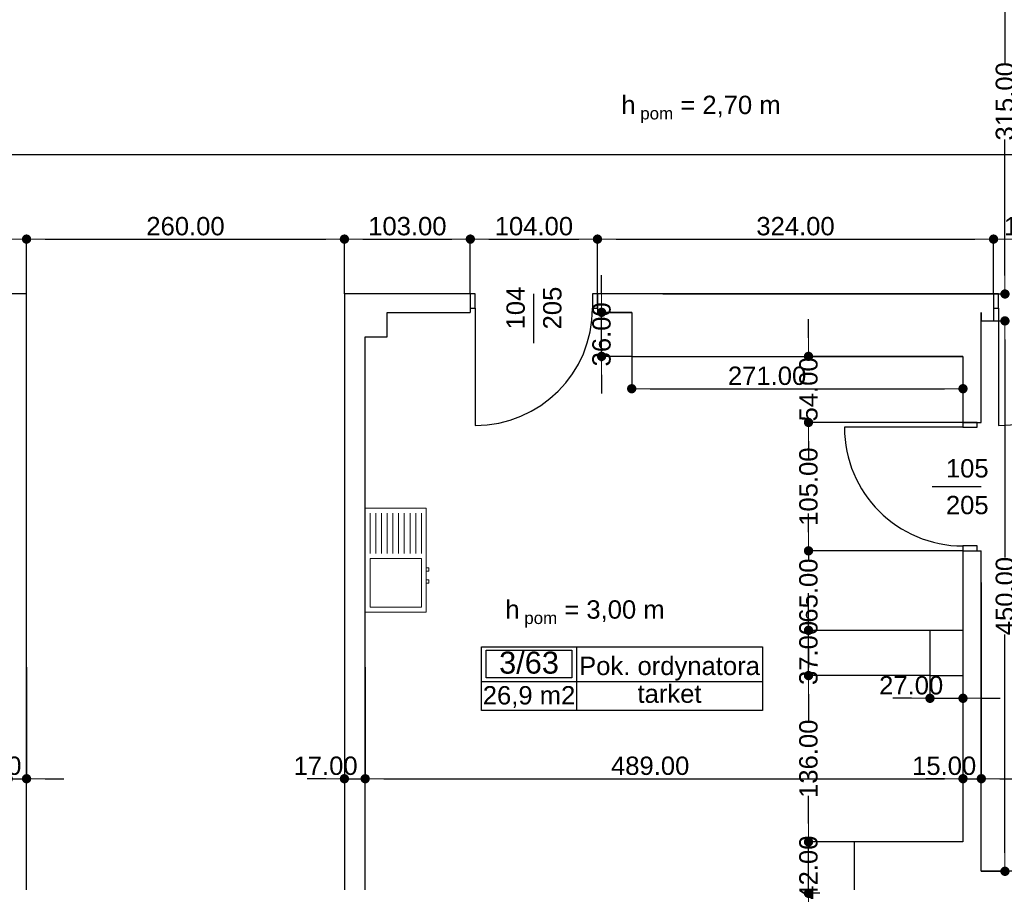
# Model space of a CAD drawing. Header units: millimetres. Extents: x -175445 to -20415, y -559200 to 231527.
# Tile 188 of 256: x -109677 to -101623, y -112577 to -105524. Entities that reach past the tile are written whole.
import ezdxf
from ezdxf.enums import TextEntityAlignment as Align

# ---------------------------------------------------------------- set-up
doc = ezdxf.new("R2010")
doc.units = ezdxf.units.MM
doc.header["$MEASUREMENT"] = 0
for name, color, linetype in [('Drzwi', 7, 'Continuous'), ('Obiekt', 7, 'Continuous'), ('Płaszczyzna odcinająca', 7, 'Continuous'), ('Strefa', 7, 'Continuous'), ('Słup', 7, 'Continuous'), ('Tekst', 7, 'Continuous'), ('Wymiary', 63, 'Continuous'), ('Ściana', 7, 'Continuous')]:
    doc.layers.add(name, color=color, linetype=linetype)
doc.styles.add('Arial', font='txt')
doc.styles.add('Times new roman', font='txt')
doc.dimstyles.new('GENERATED_STYLE__1', dxfattribs={"dimtxt": 150, "dimasz": 152, "dimexe": 0.18, "dimexo": 0, "dimgap": 0.09, "dimtad": 1, "dimtih": 1, "dimtoh": 1, "dimlfac": 0.1, "dimzin": 0, "dimdsep": 46, "dimtxsty": 'Arial', "dimblk": 'ARROWHEAD_11', "dimblk1": 'ARROWHEAD_11', "dimblk2": 'ARROWHEAD_11', "dimcen": 0.09, "dimclrd": 114, "dimclre": 114, "dimclrt": 114, "dimazin": 0, "dimtfac": 1, "dimtdec": 4, "dimtmove": 0, "dimatfit": 3, "dimfxl": 1, "dimtolj": 1, "dimtzin": 0, "dimarcsym": 0})
doc.dimstyles.new('GENERATED_STYLE__3', dxfattribs={"dimtxt": 150, "dimasz": 152, "dimexe": 0.18, "dimexo": 0, "dimgap": 0.09, "dimtad": 1, "dimlfac": 0.1, "dimzin": 0, "dimdsep": 46, "dimtxsty": 'Arial', "dimblk": 'ARROWHEAD_11', "dimblk1": 'ARROWHEAD_11', "dimblk2": 'ARROWHEAD_11', "dimcen": 0.09, "dimclrd": 114, "dimclre": 114, "dimclrt": 114, "dimazin": 0, "dimtfac": 1, "dimtdec": 4, "dimtmove": 2, "dimatfit": 3, "dimfxl": 1, "dimtolj": 1, "dimtzin": 0, "dimarcsym": 0})
doc.dimstyles.new('GENERATED_STYLE__4', dxfattribs={"dimtxt": 150, "dimasz": 152, "dimexe": 0.18, "dimexo": 0, "dimgap": 0.09, "dimtad": 1, "dimtih": 1, "dimtoh": 1, "dimlfac": 0.1, "dimzin": 0, "dimdsep": 46, "dimtxsty": 'Arial', "dimblk": 'ARROWHEAD_11', "dimblk1": 'ARROWHEAD_11', "dimblk2": 'ARROWHEAD_11', "dimcen": 0.09, "dimclrd": 114, "dimclre": 114, "dimclrt": 114, "dimazin": 0, "dimtfac": 1, "dimtdec": 4, "dimtmove": 2, "dimatfit": 3, "dimfxl": 1, "dimtolj": 1, "dimtzin": 0, "dimarcsym": 0})

# ---------------------------------------------------------------- blocks, each defined once
blk = doc.blocks.new('Pok. ordynatora_3_63_65', base_point=(-99428.2, 17980.3))
at = {"layer": 'Strefa'}
for p, q in [((-100207.2, 18263.2), (-97909, 18263.2)), ((-100207.2, 17744.6), (-100207.2, 18263.2)), ((-100168.3, 18237.3), (-99467.2, 18237.3)), ((-100168.3, 18011), (-100168.3, 18237.3)), ((-99467.2, 18237.3), (-99467.2, 18011)), ((-99428.2, 18263.2), (-99428.2, 17744.6)), ((-97909, 18263.2), (-97909, 17744.6)), ((-100207.2, 17980.3), (-97909, 17980.3)), ((-99467.2, 18011), (-100168.3, 18011)), ((-97909, 17744.6), (-100207.2, 17744.6))]:
    blk.add_line(p, q, dxfattribs=at)
at = {"layer": 'Strefa', "style": 'Arial'}
for tag, height, p in [('ROOM_NUMBER', 180, (-99817.7, 18135.3)), ('ROOM_NAME', 150, (-98668.6, 18108.7)), ('floor_f', 150, (-98668.6, 17881.7)), ('ROOM_CALC_AREA', 150, (-99817.7, 17868.3))]:
    blk.add_attdef(tag, text='', height=height, dxfattribs=at).set_placement(p, align=Align.MIDDLE_CENTER)
blk = doc.blocks.new('ARROWHEAD_11')
at = {"color": 0, "linetype": 'Continuous', "lineweight": 0}
blk.add_line((0, 0), (-1, 0), dxfattribs=at)
at = {"color": 0, "linetype": 'Continuous', "lineweight": 0, "const_width": 0.25, "flags": 128}
blk.add_lwpolyline([(-0.125, 0, 1), (0.125, 0, 1)], format="xyb", close=True, dxfattribs=at)
blk = doc.blocks.new('*D3254')
at = {"layer": 'Defpoints', "color": 0}
for p in [(-103224.4, -112246.6), (-102850.7, -112246.6), (-102850.7, -112666.6)]:
    blk.add_point(p, dxfattribs=at)
at = {"layer": 'Wymiary', "color": 114, "lineweight": -2}
for p, q in [((-103224.4, -112094.6), (-103224.4, -111942.6)), ((-102850.7, -112246.6), (-103224.6, -112246.6)), ((-103224.4, -112666.6), (-103224.4, -112246.6)), ((-102850.7, -112666.6), (-103224.6, -112666.6)), ((-103224.4, -112818.6), (-103224.4, -112970.6))]:
    blk.add_line(p, q, dxfattribs=at)
at = {"layer": 'Wymiary', "color": 114, "lineweight": -2, "xscale": 152, "yscale": 152, "zscale": 152}
for p, rotation in [((-103224.4, -112246.6), 270), ((-103224.4, -112666.6), 90)]:
    blk.add_blockref('ARROWHEAD_11', p, dxfattribs=dict(at, rotation=rotation))
at = {"layer": 'Wymiary', "color": 114, "lineweight": 13, "insert": (-103224.4, -112456.6), "char_height": 150, "attachment_point": 5, "rotation": 90, "style": 'Arial'}
blk.add_mtext('\\A1;42.00', dxfattribs=at)
blk = doc.blocks.new('*D3255')
at = {"layer": 'Defpoints', "color": 0}
for p in [(-103224.4, -110886.6), (-102230.7, -110886.6), (-102850.7, -112246.6)]:
    blk.add_point(p, dxfattribs=at)
at = {"layer": 'Wymiary', "color": 114, "lineweight": -2}
for p, q in [((-102230.7, -110886.6), (-103224.6, -110886.6)), ((-103224.4, -111038.6), (-103224.4, -111262.5)), ((-103224.4, -112094.6), (-103224.4, -111870.7)), ((-102850.7, -112246.6), (-103224.6, -112246.6))]:
    blk.add_line(p, q, dxfattribs=at)
at = {"layer": 'Wymiary', "color": 114, "lineweight": -2, "xscale": 152, "yscale": 152, "zscale": 152}
for p, rotation in [((-103224.4, -110886.6), 90), ((-103224.4, -112246.6), 270)]:
    blk.add_blockref('ARROWHEAD_11', p, dxfattribs=dict(at, rotation=rotation))
at = {"layer": 'Wymiary', "color": 114, "lineweight": 13, "insert": (-103224.4, -111566.6), "char_height": 150, "attachment_point": 5, "rotation": 90, "style": 'Arial'}
blk.add_mtext('\\A1;136.00', dxfattribs=at)
blk = doc.blocks.new('*D3256')
at = {"layer": 'Defpoints', "color": 0}
for p in [(-103224.4, -110516.6), (-102230.7, -110516.6), (-102230.7, -110886.6)]:
    blk.add_point(p, dxfattribs=at)
at = {"layer": 'Wymiary', "color": 114, "lineweight": -2}
for p, q in [((-103224.4, -110364.6), (-103224.4, -110212.6)), ((-102230.7, -110516.6), (-103224.6, -110516.6)), ((-103224.4, -110886.6), (-103224.4, -110516.6)), ((-102230.7, -110886.6), (-103224.6, -110886.6)), ((-103224.4, -111038.6), (-103224.4, -111190.6))]:
    blk.add_line(p, q, dxfattribs=at)
at = {"layer": 'Wymiary', "color": 114, "lineweight": -2, "xscale": 152, "yscale": 152, "zscale": 152}
for p, rotation in [((-103224.4, -110516.6), 270), ((-103224.4, -110886.6), 90)]:
    blk.add_blockref('ARROWHEAD_11', p, dxfattribs=dict(at, rotation=rotation))
at = {"layer": 'Wymiary', "color": 114, "lineweight": 13, "insert": (-103224.4, -110701.6), "char_height": 150, "attachment_point": 5, "rotation": 90, "style": 'Arial'}
blk.add_mtext('\\A1;37.00', dxfattribs=at)
blk = doc.blocks.new('*D3257')
at = {"layer": 'Defpoints', "color": 0}
for p in [(-103224.4, -109866.6), (-101960.7, -109866.6), (-102230.7, -110516.6)]:
    blk.add_point(p, dxfattribs=at)
at = {"layer": 'Wymiary', "color": 114, "lineweight": -2}
for p, q in [((-103224.4, -109714.6), (-103224.4, -109562.6)), ((-101960.7, -109866.6), (-103224.6, -109866.6)), ((-103224.4, -109866.6), (-103224.4, -109938.3)), ((-103224.4, -110516.6), (-103224.4, -110444.9)), ((-102230.7, -110516.6), (-103224.6, -110516.6)), ((-103224.4, -110668.6), (-103224.4, -110820.6))]:
    blk.add_line(p, q, dxfattribs=at)
at = {"layer": 'Wymiary', "color": 114, "lineweight": -2, "xscale": 152, "yscale": 152, "zscale": 152}
for p, rotation in [((-103224.4, -109866.6), 270), ((-103224.4, -110516.6), 90)]:
    blk.add_blockref('ARROWHEAD_11', p, dxfattribs=dict(at, rotation=rotation))
at = {"layer": 'Wymiary', "color": 114, "lineweight": 13, "insert": (-103224.4, -110191.6), "char_height": 150, "attachment_point": 5, "rotation": 90, "style": 'Arial'}
blk.add_mtext('\\A1;65.00', dxfattribs=at)
blk = doc.blocks.new('*D3258')
at = {"layer": 'Defpoints', "color": 0}
for p in [(-103224.4, -108816.6), (-101960.7, -108816.6), (-101960.7, -109866.6)]:
    blk.add_point(p, dxfattribs=at)
at = {"layer": 'Wymiary', "color": 114, "lineweight": -2}
for p, q in [((-101960.7, -108816.6), (-103224.6, -108816.6)), ((-103224.4, -108968.6), (-103224.4, -109037.5)), ((-103224.4, -109714.6), (-103224.4, -109645.7)), ((-101960.7, -109866.6), (-103224.6, -109866.6))]:
    blk.add_line(p, q, dxfattribs=at)
at = {"layer": 'Wymiary', "color": 114, "lineweight": -2, "xscale": 152, "yscale": 152, "zscale": 152}
for p, rotation in [((-103224.4, -108816.6), 90), ((-103224.4, -109866.6), 270)]:
    blk.add_blockref('ARROWHEAD_11', p, dxfattribs=dict(at, rotation=rotation))
at = {"layer": 'Wymiary', "color": 114, "lineweight": 13, "insert": (-103224.4, -109341.6), "char_height": 150, "attachment_point": 5, "rotation": 90, "style": 'Arial'}
blk.add_mtext('\\A1;105.00', dxfattribs=at)
blk = doc.blocks.new('*D3259')
at = {"layer": 'Defpoints', "color": 0}
for p in [(-103224.4, -108276.6), (-101960.7, -108276.6), (-101960.7, -108816.6)]:
    blk.add_point(p, dxfattribs=at)
at = {"layer": 'Wymiary', "color": 114, "lineweight": -2}
for p, q in [((-103224.4, -108124.6), (-103224.4, -107972.6)), ((-101960.7, -108276.6), (-103224.6, -108276.6)), ((-103224.4, -108276.6), (-103224.4, -108293.7)), ((-103224.4, -108816.6), (-103224.4, -108799.5)), ((-101960.7, -108816.6), (-103224.6, -108816.6)), ((-103224.4, -108968.6), (-103224.4, -109120.6))]:
    blk.add_line(p, q, dxfattribs=at)
at = {"layer": 'Wymiary', "color": 114, "lineweight": -2, "xscale": 152, "yscale": 152, "zscale": 152}
for p, rotation in [((-103224.4, -108276.6), 270), ((-103224.4, -108816.6), 90)]:
    blk.add_blockref('ARROWHEAD_11', p, dxfattribs=dict(at, rotation=rotation))
at = {"layer": 'Wymiary', "color": 114, "lineweight": 13, "insert": (-103224.4, -108546.6), "char_height": 150, "attachment_point": 5, "rotation": 90, "style": 'Arial'}
blk.add_mtext('\\A1;54.00', dxfattribs=at)
blk = doc.blocks.new('*D3261')
at = {"layer": 'Defpoints', "color": 0}
for p in [(-104917, -107916.6), (-104670.7, -107916.6), (-104670.7, -108276.6)]:
    blk.add_point(p, dxfattribs=at)
at = {"layer": 'Wymiary', "color": 114, "lineweight": -2}
for p, q in [((-104917, -107764.6), (-104917, -107612.6)), ((-104670.7, -107916.6), (-104917.1, -107916.6)), ((-104917, -108276.6), (-104917, -107916.6)), ((-104670.7, -108276.6), (-104917.1, -108276.6)), ((-104917, -108428.6), (-104917, -108580.6))]:
    blk.add_line(p, q, dxfattribs=at)
at = {"layer": 'Wymiary', "color": 114, "lineweight": -2, "xscale": 152, "yscale": 152, "zscale": 152}
for p, rotation in [((-104917, -107916.6), 270), ((-104917, -108276.6), 90)]:
    blk.add_blockref('ARROWHEAD_11', p, dxfattribs=dict(at, rotation=rotation))
at = {"layer": 'Wymiary', "color": 114, "lineweight": 13, "insert": (-104917, -108096.6), "char_height": 150, "attachment_point": 5, "rotation": 90, "style": 'Arial'}
blk.add_mtext('\\A1;36.00', dxfattribs=at)
blk = doc.blocks.new('*D3262')
at = {"layer": 'Defpoints', "color": 0}
for p in [(-104670.7, -108276.6), (-101960.7, -108276.6), (-101960.7, -108541.2)]:
    blk.add_point(p, dxfattribs=at)
at = {"layer": 'Wymiary', "color": 114, "lineweight": -2}
for p, q in [((-104670.7, -108276.6), (-104670.7, -108541.4)), ((-101960.7, -108276.6), (-101960.7, -108541.4)), ((-104518.7, -108541.2), (-102112.7, -108541.2))]:
    blk.add_line(p, q, dxfattribs=at)
at = {"layer": 'Wymiary', "color": 114, "lineweight": -2, "xscale": 152, "yscale": 152, "zscale": 152, "rotation": 180}
blk.add_blockref('ARROWHEAD_11', (-104670.7, -108541.2), dxfattribs=at)
at = {"layer": 'Wymiary', "color": 114, "lineweight": -2, "xscale": 152, "yscale": 152, "zscale": 152}
blk.add_blockref('ARROWHEAD_11', (-101960.7, -108541.2), dxfattribs=at)
at = {"layer": 'Wymiary', "color": 114, "lineweight": 13, "insert": (-103563.2, -108436.2), "char_height": 150, "attachment_point": 5, "style": 'Arial'}
blk.add_mtext('\\A1;271.00', dxfattribs=at)
blk = doc.blocks.new('*D3263')
at = {"layer": 'Defpoints', "color": 0}
for p in [(-102230.7, -110886.6), (-101960.7, -110886.6), (-101960.7, -111072)]:
    blk.add_point(p, dxfattribs=at)
at = {"layer": 'Wymiary', "color": 114, "lineweight": -2}
for p, q in [((-102230.7, -110886.6), (-102230.7, -111072.2)), ((-101960.7, -110886.6), (-101960.7, -111072.2)), ((-102382.7, -111072), (-102534.7, -111072)), ((-102230.7, -111072), (-101960.7, -111072)), ((-101808.7, -111072), (-101656.7, -111072))]:
    blk.add_line(p, q, dxfattribs=at)
at = {"layer": 'Wymiary', "color": 114, "lineweight": -2, "xscale": 152, "yscale": 152, "zscale": 152}
blk.add_blockref('ARROWHEAD_11', (-102230.7, -111072), dxfattribs=at)
at = {"layer": 'Wymiary', "color": 114, "lineweight": -2, "xscale": 152, "yscale": 152, "zscale": 152, "rotation": 180}
blk.add_blockref('ARROWHEAD_11', (-101960.7, -111072), dxfattribs=at)
at = {"layer": 'Wymiary', "color": 114, "lineweight": 13, "insert": (-102384.6, -110967), "char_height": 150, "attachment_point": 5, "style": 'Arial'}
blk.add_mtext('\\A1;27.00', dxfattribs=at)
blk = doc.blocks.new('*D3266')
at = {"layer": 'Defpoints', "color": 0}
for p in [(-101710.7, -107986.6), (-101617.4, -107986.6), (-101810.7, -112486.6)]:
    blk.add_point(p, dxfattribs=at)
at = {"layer": 'Wymiary', "color": 114, "lineweight": -2}
for p, q in [((-101710.7, -107986.6), (-101617.2, -107986.6)), ((-101617.4, -108138.6), (-101617.4, -109922.4)), ((-101617.4, -112334.6), (-101617.4, -110550.8)), ((-101810.7, -112486.6), (-101617.2, -112486.6))]:
    blk.add_line(p, q, dxfattribs=at)
at = {"layer": 'Wymiary', "color": 114, "lineweight": -2, "xscale": 152, "yscale": 152, "zscale": 152}
for p, rotation in [((-101617.4, -107986.6), 90), ((-101617.4, -112486.6), 270)]:
    blk.add_blockref('ARROWHEAD_11', p, dxfattribs=dict(at, rotation=rotation))
at = {"layer": 'Wymiary', "color": 114, "lineweight": 13, "insert": (-101617.4, -110236.6), "char_height": 150, "attachment_point": 5, "rotation": 90, "style": 'Arial'}
blk.add_mtext('\\A1;450.00', dxfattribs=at)
blk = doc.blocks.new('*D3355')
at = {"layer": 'Defpoints', "color": 0}
for p in [(-103050.7, -104616.6), (-101617.4, -104616.6), (-104415.7, -107766.6)]:
    blk.add_point(p, dxfattribs=at)
at = {"layer": 'Wymiary', "color": 114, "lineweight": -2}
for p, q in [((-103050.7, -104616.6), (-101617.2, -104616.6)), ((-101617.4, -104768.6), (-101617.4, -105880.5)), ((-101617.4, -107614.6), (-101617.4, -106502.7)), ((-104415.7, -107766.6), (-101617.2, -107766.6))]:
    blk.add_line(p, q, dxfattribs=at)
at = {"layer": 'Wymiary', "color": 114, "lineweight": -2, "xscale": 152, "yscale": 152, "zscale": 152}
for p, rotation in [((-101617.4, -104616.6), 90), ((-101617.4, -107766.6), 270)]:
    blk.add_blockref('ARROWHEAD_11', p, dxfattribs=dict(at, rotation=rotation))
at = {"layer": 'Wymiary', "color": 114, "lineweight": 13, "insert": (-101617.4, -106191.6), "char_height": 150, "attachment_point": 5, "rotation": 90, "style": 'Arial'}
blk.add_mtext('\\A1;315.00', dxfattribs=at)
blk = doc.blocks.new('*D3789')
at = {"layer": 'Defpoints', "color": 0}
for p in [(-109620.7, -107317.9), (-113480.7, -107766.6), (-109620.7, -107766.6)]:
    blk.add_point(p, dxfattribs=at)
at = {"layer": 'Wymiary', "color": 114, "lineweight": -2}
for p, q in [((-113480.7, -107766.6), (-113480.7, -107317.7)), ((-113328.7, -107317.9), (-109772.7, -107317.9)), ((-109620.7, -107766.6), (-109620.7, -107317.7))]:
    blk.add_line(p, q, dxfattribs=at)
at = {"layer": 'Wymiary', "color": 114, "lineweight": -2, "xscale": 152, "yscale": 152, "zscale": 152, "rotation": 180}
blk.add_blockref('ARROWHEAD_11', (-113480.7, -107317.9), dxfattribs=at)
at = {"layer": 'Wymiary', "color": 114, "lineweight": -2, "xscale": 152, "yscale": 152, "zscale": 152}
blk.add_blockref('ARROWHEAD_11', (-109620.7, -107317.9), dxfattribs=at)
at = {"layer": 'Wymiary', "color": 114, "lineweight": 13, "insert": (-111550.7, -107212.9), "char_height": 150, "attachment_point": 5, "style": 'Arial'}
blk.add_mtext('\\A1;386.00', dxfattribs=at)
blk = doc.blocks.new('*D3790')
at = {"layer": 'Defpoints', "color": 0}
for p in [(-107020.7, -107317.9), (-109620.7, -107766.6), (-107020.7, -107766.6)]:
    blk.add_point(p, dxfattribs=at)
at = {"layer": 'Wymiary', "color": 114, "lineweight": -2}
for p, q in [((-109620.7, -107766.6), (-109620.7, -107317.7)), ((-109468.7, -107317.9), (-107172.7, -107317.9)), ((-107020.7, -107766.6), (-107020.7, -107317.7))]:
    blk.add_line(p, q, dxfattribs=at)
at = {"layer": 'Wymiary', "color": 114, "lineweight": -2, "xscale": 152, "yscale": 152, "zscale": 152, "rotation": 180}
blk.add_blockref('ARROWHEAD_11', (-109620.7, -107317.9), dxfattribs=at)
at = {"layer": 'Wymiary', "color": 114, "lineweight": -2, "xscale": 152, "yscale": 152, "zscale": 152}
blk.add_blockref('ARROWHEAD_11', (-107020.7, -107317.9), dxfattribs=at)
at = {"layer": 'Wymiary', "color": 114, "lineweight": 13, "insert": (-108320.7, -107212.9), "char_height": 150, "attachment_point": 5, "style": 'Arial'}
blk.add_mtext('\\A1;260.00', dxfattribs=at)
blk = doc.blocks.new('*D3791')
at = {"layer": 'Defpoints', "color": 0}
for p in [(-105990.7, -107317.9), (-107020.7, -107766.6), (-105990.7, -107766.6)]:
    blk.add_point(p, dxfattribs=at)
at = {"layer": 'Wymiary', "color": 114, "lineweight": -2}
for p, q in [((-107020.7, -107766.6), (-107020.7, -107317.7)), ((-106868.7, -107317.9), (-106142.7, -107317.9)), ((-105990.7, -107766.6), (-105990.7, -107317.7))]:
    blk.add_line(p, q, dxfattribs=at)
at = {"layer": 'Wymiary', "color": 114, "lineweight": -2, "xscale": 152, "yscale": 152, "zscale": 152, "rotation": 180}
blk.add_blockref('ARROWHEAD_11', (-107020.7, -107317.9), dxfattribs=at)
at = {"layer": 'Wymiary', "color": 114, "lineweight": -2, "xscale": 152, "yscale": 152, "zscale": 152}
blk.add_blockref('ARROWHEAD_11', (-105990.7, -107317.9), dxfattribs=at)
at = {"layer": 'Wymiary', "color": 114, "lineweight": 13, "insert": (-106505.7, -107212.9), "char_height": 150, "attachment_point": 5, "style": 'Arial'}
blk.add_mtext('\\A1;103.00', dxfattribs=at)
blk = doc.blocks.new('*D3792')
at = {"layer": 'Defpoints', "color": 0}
for p in [(-104950.7, -107317.9), (-105990.7, -107766.6), (-104950.7, -107766.6)]:
    blk.add_point(p, dxfattribs=at)
at = {"layer": 'Wymiary', "color": 114, "lineweight": -2}
for p, q in [((-105990.7, -107766.6), (-105990.7, -107317.7)), ((-105838.7, -107317.9), (-105102.7, -107317.9)), ((-104950.7, -107766.6), (-104950.7, -107317.7))]:
    blk.add_line(p, q, dxfattribs=at)
at = {"layer": 'Wymiary', "color": 114, "lineweight": -2, "xscale": 152, "yscale": 152, "zscale": 152, "rotation": 180}
blk.add_blockref('ARROWHEAD_11', (-105990.7, -107317.9), dxfattribs=at)
at = {"layer": 'Wymiary', "color": 114, "lineweight": -2, "xscale": 152, "yscale": 152, "zscale": 152}
blk.add_blockref('ARROWHEAD_11', (-104950.7, -107317.9), dxfattribs=at)
at = {"layer": 'Wymiary', "color": 114, "lineweight": 13, "insert": (-105470.7, -107212.9), "char_height": 150, "attachment_point": 5, "style": 'Arial'}
blk.add_mtext('\\A1;104.00', dxfattribs=at)
blk = doc.blocks.new('*D3793')
at = {"layer": 'Defpoints', "color": 0}
for p in [(-101710.7, -107317.9), (-104950.7, -107766.6), (-101710.7, -107766.6)]:
    blk.add_point(p, dxfattribs=at)
at = {"layer": 'Wymiary', "color": 114, "lineweight": -2}
for p, q in [((-104950.7, -107766.6), (-104950.7, -107317.7)), ((-104798.7, -107317.9), (-101862.7, -107317.9)), ((-101710.7, -107766.6), (-101710.7, -107317.7))]:
    blk.add_line(p, q, dxfattribs=at)
at = {"layer": 'Wymiary', "color": 114, "lineweight": -2, "xscale": 152, "yscale": 152, "zscale": 152, "rotation": 180}
blk.add_blockref('ARROWHEAD_11', (-104950.7, -107317.9), dxfattribs=at)
at = {"layer": 'Wymiary', "color": 114, "lineweight": -2, "xscale": 152, "yscale": 152, "zscale": 152}
blk.add_blockref('ARROWHEAD_11', (-101710.7, -107317.9), dxfattribs=at)
at = {"layer": 'Wymiary', "color": 114, "lineweight": 13, "insert": (-103330.7, -107212.9), "char_height": 150, "attachment_point": 5, "style": 'Arial'}
blk.add_mtext('\\A1;324.00', dxfattribs=at)
blk = doc.blocks.new('*D3794')
at = {"layer": 'Defpoints', "color": 0}
for p in [(-100670.7, -107317.9), (-101710.7, -107766.6), (-100670.7, -107766.6)]:
    blk.add_point(p, dxfattribs=at)
at = {"layer": 'Wymiary', "color": 114, "lineweight": -2}
for p, q in [((-101710.7, -107766.6), (-101710.7, -107317.7)), ((-101558.7, -107317.9), (-100822.7, -107317.9)), ((-100670.7, -107766.6), (-100670.7, -107317.7))]:
    blk.add_line(p, q, dxfattribs=at)
at = {"layer": 'Wymiary', "color": 114, "lineweight": -2, "xscale": 152, "yscale": 152, "zscale": 152, "rotation": 180}
blk.add_blockref('ARROWHEAD_11', (-101710.7, -107317.9), dxfattribs=at)
at = {"layer": 'Wymiary', "color": 114, "lineweight": -2, "xscale": 152, "yscale": 152, "zscale": 152}
blk.add_blockref('ARROWHEAD_11', (-100670.7, -107317.9), dxfattribs=at)
at = {"layer": 'Wymiary', "color": 114, "lineweight": 13, "insert": (-101304.6, -107212.9), "char_height": 150, "attachment_point": 5, "style": 'Arial'}
blk.add_mtext('\\A1;104.00', dxfattribs=at)
blk = doc.blocks.new('*D3840')
at = {"layer": 'Defpoints', "color": 0}
for p in [(-109770.7, -110816.6), (-109620.7, -110816.6), (-109620.7, -111729.7)]:
    blk.add_point(p, dxfattribs=at)
at = {"layer": 'Wymiary', "color": 114, "lineweight": -2}
for p, q in [((-109770.7, -110816.6), (-109770.7, -111729.9)), ((-109620.7, -110816.6), (-109620.7, -111729.9)), ((-109922.7, -111729.7), (-110074.7, -111729.7)), ((-109770.7, -111729.7), (-109620.7, -111729.7)), ((-109468.7, -111729.7), (-109316.7, -111729.7))]:
    blk.add_line(p, q, dxfattribs=at)
at = {"layer": 'Wymiary', "color": 114, "lineweight": -2, "xscale": 152, "yscale": 152, "zscale": 152}
blk.add_blockref('ARROWHEAD_11', (-109770.7, -111729.7), dxfattribs=at)
at = {"layer": 'Wymiary', "color": 114, "lineweight": -2, "xscale": 152, "yscale": 152, "zscale": 152, "rotation": 180}
blk.add_blockref('ARROWHEAD_11', (-109620.7, -111729.7), dxfattribs=at)
at = {"layer": 'Wymiary', "color": 114, "lineweight": 13, "insert": (-109924.6, -111624.7), "char_height": 150, "attachment_point": 5, "style": 'Arial'}
blk.add_mtext('\\A1;15.00', dxfattribs=at)
blk = doc.blocks.new('*D3844')
at = {"layer": 'Defpoints', "color": 0}
for p in [(-107020.7, -110816.6), (-106850.7, -110816.6), (-106850.7, -111729.7)]:
    blk.add_point(p, dxfattribs=at)
at = {"layer": 'Wymiary', "color": 114, "lineweight": -2}
for p, q in [((-107020.7, -110816.6), (-107020.7, -111729.9)), ((-106850.7, -110816.6), (-106850.7, -111729.9)), ((-107172.7, -111729.7), (-107324.7, -111729.7)), ((-107020.7, -111729.7), (-106850.7, -111729.7)), ((-106698.7, -111729.7), (-106546.7, -111729.7))]:
    blk.add_line(p, q, dxfattribs=at)
at = {"layer": 'Wymiary', "color": 114, "lineweight": -2, "xscale": 152, "yscale": 152, "zscale": 152}
blk.add_blockref('ARROWHEAD_11', (-107020.7, -111729.7), dxfattribs=at)
at = {"layer": 'Wymiary', "color": 114, "lineweight": -2, "xscale": 152, "yscale": 152, "zscale": 152, "rotation": 180}
blk.add_blockref('ARROWHEAD_11', (-106850.7, -111729.7), dxfattribs=at)
at = {"layer": 'Wymiary', "color": 114, "lineweight": 13, "insert": (-107174.6, -111624.7), "char_height": 150, "attachment_point": 5, "style": 'Arial'}
blk.add_mtext('\\A1;17.00', dxfattribs=at)
blk = doc.blocks.new('*D3845')
at = {"layer": 'Defpoints', "color": 0}
for p in [(-101960.7, -110126.6), (-106850.7, -110816.6), (-101960.7, -111729.7)]:
    blk.add_point(p, dxfattribs=at)
at = {"layer": 'Wymiary', "color": 114, "lineweight": -2}
for p, q in [((-101960.7, -110126.6), (-101960.7, -111729.9)), ((-106850.7, -110816.6), (-106850.7, -111729.9)), ((-106698.7, -111729.7), (-102112.7, -111729.7))]:
    blk.add_line(p, q, dxfattribs=at)
at = {"layer": 'Wymiary', "color": 114, "lineweight": -2, "xscale": 152, "yscale": 152, "zscale": 152, "rotation": 180}
blk.add_blockref('ARROWHEAD_11', (-106850.7, -111729.7), dxfattribs=at)
at = {"layer": 'Wymiary', "color": 114, "lineweight": -2, "xscale": 152, "yscale": 152, "zscale": 152}
blk.add_blockref('ARROWHEAD_11', (-101960.7, -111729.7), dxfattribs=at)
at = {"layer": 'Wymiary', "color": 114, "lineweight": 13, "insert": (-104519.6, -111624.7), "char_height": 150, "attachment_point": 5, "style": 'Arial'}
blk.add_mtext('\\A1;489.00', dxfattribs=at)
blk = doc.blocks.new('*D3846')
at = {"layer": 'Defpoints', "color": 0}
for p in [(-101960.7, -110126.6), (-101810.7, -110126.6), (-101810.7, -111729.7)]:
    blk.add_point(p, dxfattribs=at)
at = {"layer": 'Wymiary', "color": 114, "lineweight": -2}
for p, q in [((-101960.7, -110126.6), (-101960.7, -111729.9)), ((-101810.7, -110126.6), (-101810.7, -111729.9)), ((-102112.7, -111729.7), (-102264.7, -111729.7)), ((-101960.7, -111729.7), (-101810.7, -111729.7)), ((-101658.7, -111729.7), (-101506.7, -111729.7))]:
    blk.add_line(p, q, dxfattribs=at)
at = {"layer": 'Wymiary', "color": 114, "lineweight": -2, "xscale": 152, "yscale": 152, "zscale": 152}
blk.add_blockref('ARROWHEAD_11', (-101960.7, -111729.7), dxfattribs=at)
at = {"layer": 'Wymiary', "color": 114, "lineweight": -2, "xscale": 152, "yscale": 152, "zscale": 152, "rotation": 180}
blk.add_blockref('ARROWHEAD_11', (-101810.7, -111729.7), dxfattribs=at)
at = {"layer": 'Wymiary', "color": 114, "lineweight": 13, "insert": (-102114.6, -111624.7), "char_height": 150, "attachment_point": 5, "style": 'Arial'}
blk.add_mtext('\\A1;15.00', dxfattribs=at)
blk = doc.blocks.new('*D3847')
at = {"layer": 'Defpoints', "color": 0}
for p in [(-101810.7, -110126.6), (-99210.7, -110556.6), (-99210.7, -111729.7)]:
    blk.add_point(p, dxfattribs=at)
at = {"layer": 'Wymiary', "color": 114, "lineweight": -2}
for p, q in [((-101810.7, -110126.6), (-101810.7, -111729.9)), ((-99210.7, -110556.6), (-99210.7, -111729.9)), ((-101658.7, -111729.7), (-99362.7, -111729.7))]:
    blk.add_line(p, q, dxfattribs=at)
at = {"layer": 'Wymiary', "color": 114, "lineweight": -2, "xscale": 152, "yscale": 152, "zscale": 152, "rotation": 180}
blk.add_blockref('ARROWHEAD_11', (-101810.7, -111729.7), dxfattribs=at)
at = {"layer": 'Wymiary', "color": 114, "lineweight": -2, "xscale": 152, "yscale": 152, "zscale": 152}
blk.add_blockref('ARROWHEAD_11', (-99210.7, -111729.7), dxfattribs=at)
at = {"layer": 'Wymiary', "color": 114, "lineweight": 13, "insert": (-100510.7, -111624.7), "char_height": 150, "attachment_point": 5, "style": 'Arial'}
blk.add_mtext('\\A1;260.00', dxfattribs=at)
blk = doc.blocks.new('*D3912')
at = {"layer": 'Defpoints', "color": 0}
for p in [(-73250.7, -108356.6), (-147240.7, -114276.4), (-73250.7, -116369.7)]:
    blk.add_point(p, dxfattribs=at)
at = {"layer": 'Wymiary', "color": 114, "lineweight": -2}
for p, q in [((-73250.7, -108356.6), (-73250.7, -116369.9)), ((-147240.7, -114276.4), (-147240.7, -116369.9)), ((-147088.7, -116369.7), (-73402.7, -116369.7))]:
    blk.add_line(p, q, dxfattribs=at)
at = {"layer": 'Wymiary', "color": 114, "lineweight": -2, "xscale": 152, "yscale": 152, "zscale": 152, "rotation": 180}
blk.add_blockref('ARROWHEAD_11', (-147240.7, -116369.7), dxfattribs=at)
at = {"layer": 'Wymiary', "color": 114, "lineweight": -2, "xscale": 152, "yscale": 152, "zscale": 152}
blk.add_blockref('ARROWHEAD_11', (-73250.7, -116369.7), dxfattribs=at)
at = {"layer": 'Wymiary', "color": 114, "lineweight": 13, "insert": (-110245.7, -116264.7), "char_height": 150, "attachment_point": 5, "style": 'Arial'}
blk.add_mtext('\\A1;7399.00', dxfattribs=at)

msp = doc.modelspace()

# ---------------------------------------------------------------- linework, layer by layer
at = {"layer": 'Drzwi'}
for p, q in [((-105950.722, -107766.604), (-105990.722, -107766.604)), ((-105990.722, -107766.604), (-105990.722, -107881.604)), ((-105990.722, -107766.604), (-105990.722, -107881.604)), ((-105950.722, -107881.604), (-105950.722, -107766.604)), ((-104950.722, -107766.604), (-104990.722, -107766.604)), ((-104990.722, -107766.604), (-104990.722, -107881.604)), ((-104950.722, -107881.604), (-104950.722, -107766.604)), ((-104950.722, -107766.604), (-104950.722, -107881.604)), ((-101670.722, -107766.604), (-101710.722, -107766.604)), ((-101710.722, -107766.604), (-101710.722, -107881.604)), ((-101710.722, -107766.604), (-101710.722, -107881.604)), ((-101670.722, -107881.604), (-101670.722, -107766.604)), ((-105990.722, -107881.604), (-105950.722, -107881.604)), ((-105950.722, -107881.604), (-105950.722, -108841.604)), ((-104990.722, -107881.604), (-104950.722, -107881.604)), ((-101710.722, -107881.604), (-101670.722, -107881.604)), ((-101670.722, -107881.604), (-101670.722, -108841.604)), ((-101960.722, -108856.604), (-102930.722, -108856.604)), ((-101960.722, -108816.604), (-101960.722, -108856.604)), ((-101845.722, -108816.604), (-101960.722, -108816.604)), ((-101960.722, -108816.604), (-101845.722, -108816.604)), ((-101960.722, -108856.604), (-101845.722, -108856.604)), ((-101845.722, -108856.604), (-101845.722, -108816.604)), ((-101845.722, -109826.604), (-101960.722, -109826.604)), ((-101960.722, -109826.604), (-101960.722, -109866.604)), ((-101845.722, -109866.604), (-101845.722, -109826.604)), ((-101960.722, -109866.604), (-101845.722, -109866.604)), ((-101960.722, -109866.604), (-101845.722, -109866.604))]:
    msp.add_line(p, q, dxfattribs=at)
for centre, radius, start, end in [((-105950.722, -107881.604), 960, 270, 0), ((-101670.722, -107881.604), 960, 270, 0), ((-101960.722, -108856.604), 970, 180, 270)]:
    msp.add_arc(centre, radius, start, end, dxfattribs=at)
at = {"layer": 'Obiekt'}
for p, q in [((-105470.722, -108167.983), (-105470.722, -107766.604)), ((-102212.1, -109341.604), (-101810.722, -109341.604))]:
    msp.add_line(p, q, dxfattribs=at)
at = {"layer": 'Obiekt', "color": 8, "lineweight": 5}
for p, q in [((-106850.722, -109518.482), (-106350.722, -109518.482)), ((-106850.722, -110368.482), (-106850.722, -109518.482)), ((-106350.722, -109518.482), (-106350.722, -109943.482)), ((-106810.722, -109888.482), (-106810.722, -109558.482)), ((-106764.055, -109888.482), (-106764.055, -109558.482)), ((-106717.389, -109888.482), (-106717.389, -109558.482)), ((-106670.722, -109888.482), (-106670.722, -109558.482)), ((-106624.055, -109888.482), (-106624.055, -109558.482)), ((-106577.389, -109888.482), (-106577.389, -109558.482)), ((-106530.722, -109888.482), (-106530.722, -109558.482)), ((-106484.055, -109888.482), (-106484.055, -109558.482)), ((-106437.389, -109888.482), (-106437.389, -109558.482)), ((-106390.722, -109888.482), (-106390.722, -109558.482)), ((-106810.722, -110328.482), (-106810.722, -109928.482)), ((-106810.722, -109928.482), (-106390.722, -109928.482)), ((-106390.722, -109928.482), (-106390.722, -110128.482)), ((-106350.722, -109943.482), (-106350.722, -110368.482)), ((-106350.722, -110004.982), (-106330.722, -110004.982)), ((-106350.722, -110031.982), (-106350.722, -110004.982)), ((-106330.722, -110004.982), (-106330.722, -110031.982)), ((-106330.722, -110031.982), (-106350.722, -110031.982)), ((-106390.722, -110128.482), (-106390.722, -110328.482)), ((-106350.722, -110104.982), (-106330.722, -110104.982)), ((-106350.722, -110131.982), (-106350.722, -110104.982)), ((-106330.722, -110131.982), (-106350.722, -110131.982)), ((-106330.722, -110104.982), (-106330.722, -110131.982)), ((-106390.722, -110328.482), (-106810.722, -110328.482)), ((-106350.722, -110368.482), (-106850.722, -110368.482))]:
    msp.add_line(p, q, dxfattribs=at)
at = {"layer": 'Płaszczyzna odcinająca'}
msp.add_line((-72997.99, -106628.897), (-170770.681, -106628.897), dxfattribs=at)
at = {"layer": 'Słup'}
for p, q in [((-106670.722, -108116.604), (-106670.722, -107916.604)), ((-104670.722, -107916.604), (-104670.722, -108276.604)), ((-106850.722, -108116.604), (-106670.722, -108116.604)), ((-104670.722, -108276.604), (-101960.722, -108276.604)), ((-101960.722, -110516.604), (-102230.722, -110516.604)), ((-102230.722, -110516.604), (-102230.722, -110886.604)), ((-102230.722, -110886.604), (-101960.722, -110886.604)), ((-101960.722, -112246.604), (-102850.722, -112246.604)), ((-102850.722, -112246.604), (-102850.722, -112666.604))]:
    msp.add_line(p, q, dxfattribs=at)
at = {"layer": 'Ściana'}
for p, q in [((-105990.722, -107766.604), (-105990.722, -107881.604)), ((-104950.722, -107766.604), (-104950.722, -107881.604)), ((-101710.722, -107766.604), (-101710.722, -107881.604)), ((-105990.722, -107881.604), (-105990.722, -107916.604)), ((-104950.722, -107881.604), (-104950.722, -107916.604)), ((-101710.722, -107881.604), (-101710.722, -107986.604)), ((-101960.722, -108816.604), (-101845.722, -108816.604)), ((-101845.722, -108816.604), (-101810.722, -108816.604)), ((-101960.722, -109866.604), (-101845.722, -109866.604)), ((-101845.722, -109866.604), (-101810.722, -109866.604))]:
    msp.add_line(p, q, dxfattribs=at)
at = {"layer": 'Ściana', "flags": 128}
for points in [[(-109620.722, -107766.604), (-113480.722, -107766.604)], [(-109620.722, -113866.604), (-109620.722, -107766.604)], [(-107020.722, -107766.604), (-107020.722, -113866.604)], [(-105990.722, -107766.604), (-107020.722, -107766.604)], [(-101810.722, -107766.604), (-104950.722, -107766.604)], [(-101710.722, -107766.604), (-101810.722, -107766.604)], [(-106670.722, -107916.604), (-105990.722, -107916.604)], [(-104950.722, -107916.604), (-104670.722, -107916.604)], [(-101810.722, -108816.604), (-101810.722, -107916.604)], [(-101810.722, -107916.604), (-101810.722, -107986.604)], [(-101810.722, -107986.604), (-101710.722, -107986.604)], [(-106850.722, -113866.604), (-106850.722, -108116.604)], [(-101960.722, -108276.604), (-101960.722, -108816.604)], [(-101960.722, -109866.604), (-101960.722, -110516.604)], [(-101810.722, -112486.604), (-101810.722, -109866.604)], [(-101960.722, -110886.604), (-101960.722, -112246.604)], [(-101550.722, -112486.604), (-101810.722, -112486.604)]]:
    msp.add_lwpolyline(points, dxfattribs=at)

# ---------------------------------------------------------------- block references
at = {"layer": 'Strefa'}
ref = msp.add_blockref('Pok. ordynatora_3_63_65', (-105120.947, -110935.542), dxfattribs=at)
ref.add_attrib('ROOM_NAME', 'Pok. ordynatora', dxfattribs={"color": 7, "height": 150, "style": 'Arial'}).set_placement((-104361.341, -110807.142), align=Align.MIDDLE_CENTER)
ref.add_attrib('ROOM_NUMBER', '3/63', dxfattribs={"color": 7, "height": 180, "style": 'Arial'}).set_placement((-105510.467, -110780.594), align=Align.MIDDLE_CENTER)
ref.add_attrib('ROOM_CALC_AREA', '26,9 m2', dxfattribs={"color": 7, "height": 150, "style": 'Arial'}).set_placement((-105510.467, -111047.596), align=Align.MIDDLE_CENTER)
ref.add_attrib('floor_f', 'tarket', dxfattribs={"color": 7, "height": 150, "style": 'Arial'}).set_placement((-104361.341, -111034.225), align=Align.MIDDLE_CENTER)

# ---------------------------------------------------------------- texts
at = {"layer": 'Obiekt', "char_height": 150, "attachment_point": 7, "rotation": 90, "style": 'Arial'}
for s, insert in [('\\A1;{\\fArial|b0|i0|c238|p38;104}', (-105543.254, -108056.431)), ('\\A1;{\\fArial|b0|i0|c238|p38;205}', (-105243.254, -108056.431))]:
    msp.add_mtext(s, dxfattribs=dict(at, insert=insert))
at = {"layer": 'Obiekt', "char_height": 150, "attachment_point": 7, "style": 'Arial'}
for s, insert in [('\\A1;{\\fArial|b0|i0|c238|p38;105}', (-102100.548, -109269.072)), ('\\A1;{\\fArial|b0|i0|c238|p38;205}', (-102100.548, -109569.072))]:
    msp.add_mtext(s, dxfattribs=dict(at, insert=insert))
at = {"layer": 'Tekst', "char_height": 150, "attachment_point": 2, "style": 'Times new roman'}
for s, insert in [('\\A1;{\\fArial|b0|i0|c0|p38;h\\fArial|b0|i0|c0|p38;\\A1{\\H.66x;\\S ^  pom;}\\fArial|b0|i0|c0|p38; = 2,70 m}', (-104103.896, -106101.761)), ('\\A1;{\\fArial|b0|i0|c0|p38;h\\fArial|b0|i0|c0|p38;\\A1{\\H.66x;\\S ^  pom;}\\fArial|b0|i0|c0|p38; = 3,00 m}', (-105052.621, -110227.306))]:
    msp.add_mtext(s, dxfattribs=dict(at, insert=insert))

# ---------------------------------------------------------------- dimensions: what is measured, and where the dimension line sits
at = {"layer": 'Wymiary', "color": 114, "lineweight": 13}
for base, p1, p2, picture, middle in [((-101617.408, -104616.604), (-104415.722, -107766.604), (-103050.722, -104616.604), '*D3355', (-101617.408, -106191.604)), ((-104916.962, -107916.604), (-104670.722, -108276.604), (-104670.722, -107916.604), '*D3261', (-104916.962, -108096.604)), ((-103224.42, -108276.604), (-101960.722, -108816.604), (-101960.722, -108276.604), '*D3259', (-103224.42, -108546.604)), ((-101617.408, -107986.604), (-101810.722, -112486.604), (-101710.722, -107986.604), '*D3266', (-101617.408, -110236.604)), ((-103224.42, -108816.604), (-101960.722, -109866.604), (-101960.722, -108816.604), '*D3258', (-103224.42, -109341.604)), ((-103224.42, -109866.604), (-102230.722, -110516.604), (-101960.722, -109866.604), '*D3257', (-103224.42, -110191.604)), ((-103224.42, -110516.604), (-102230.722, -110886.604), (-102230.722, -110516.604), '*D3256', (-103224.42, -110701.604)), ((-103224.42, -110886.604), (-102850.722, -112246.604), (-102230.722, -110886.604), '*D3255', (-103224.42, -111566.604)), ((-103224.42, -112246.604), (-102850.722, -112666.604), (-102850.722, -112246.604), '*D3254', (-103224.42, -112456.604))]:
    dim = msp.add_linear_dim(base=base, p1=p1, p2=p2, angle=90, dimstyle='GENERATED_STYLE__1', dxfattribs=at)
    dim.commit()
    dim.dimension.update_dxf_attribs({"geometry": picture, "text_midpoint": middle, "dimtype": 160, "text_rotation": 90})
for base, p1, p2, dimstyle, picture, middle in [((-109620.722, -107317.915), (-113480.722, -107766.604), (-109620.722, -107766.604), 'GENERATED_STYLE__3', '*D3789', (-111550.722, -107212.915)), ((-107020.722, -107317.915), (-109620.722, -107766.604), (-107020.722, -107766.604), 'GENERATED_STYLE__3', '*D3790', (-108320.722, -107212.915)), ((-105990.722, -107317.915), (-107020.722, -107766.604), (-105990.722, -107766.604), 'GENERATED_STYLE__3', '*D3791', (-106505.722, -107212.915)), ((-104950.722, -107317.915), (-105990.722, -107766.604), (-104950.722, -107766.604), 'GENERATED_STYLE__3', '*D3792', (-105470.722, -107212.915)), ((-101710.722, -107317.915), (-104950.722, -107766.604), (-101710.722, -107766.604), 'GENERATED_STYLE__3', '*D3793', (-103330.722, -107212.915)), ((-100670.722, -107317.915), (-101710.722, -107766.604), (-100670.722, -107766.604), 'GENERATED_STYLE__3', '*D3794', (-101304.551, -107212.915)), ((-101960.722, -108541.196), (-104670.722, -108276.604), (-101960.722, -108276.604), 'GENERATED_STYLE__4', '*D3262', (-103563.153, -108436.196)), ((-73250.715, -116369.739), (-147240.722, -114276.449), (-73250.715, -108356.645), 'GENERATED_STYLE__3', '*D3912', (-110245.718, -116264.739)), ((-101960.722, -111729.713), (-106850.722, -110816.604), (-101960.722, -110126.604), 'GENERATED_STYLE__3', '*D3845', (-104519.551, -111624.713)), ((-101810.722, -111729.713), (-101960.722, -110126.604), (-101810.722, -110126.604), 'GENERATED_STYLE__3', '*D3846', (-102114.551, -111624.713)), ((-99210.722, -111729.713), (-101810.722, -110126.604), (-99210.722, -110556.604), 'GENERATED_STYLE__3', '*D3847', (-100510.722, -111624.713)), ((-109620.722, -111729.713), (-109770.722, -110816.604), (-109620.722, -110816.604), 'GENERATED_STYLE__3', '*D3840', (-109924.551, -111624.713)), ((-106850.722, -111729.713), (-107020.722, -110816.604), (-106850.722, -110816.604), 'GENERATED_STYLE__3', '*D3844', (-107174.551, -111624.713)), ((-101960.722, -111071.973), (-102230.722, -110886.604), (-101960.722, -110886.604), 'GENERATED_STYLE__3', '*D3263', (-102384.551, -110966.973))]:
    dim = msp.add_linear_dim(base=base, p1=p1, p2=p2, dimstyle=dimstyle, dxfattribs=at)
    dim.commit()
    dim.dimension.update_dxf_attribs({"geometry": picture, "text_midpoint": middle, "dimtype": 160})

doc.saveas('drawing.dxf')
